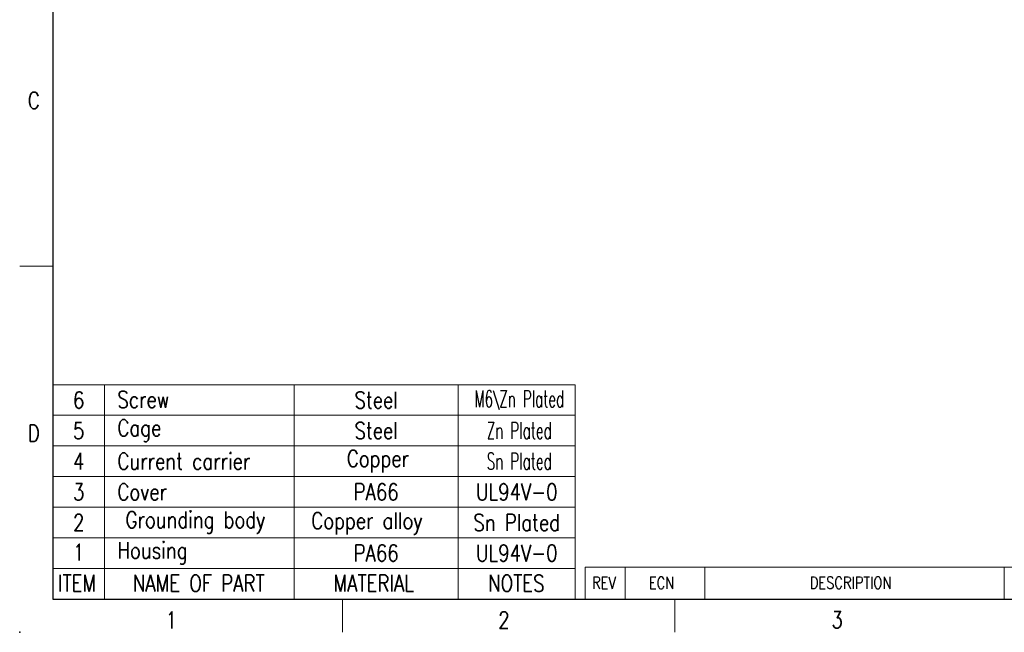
# Model space of a CAD drawing. Header units: millimetres. Extents: x 4315 to 4612, y -4915 to -4705.
# Tile 1 of 13: x 4315 to 4463, y -4915 to -4823. Entities that reach past the tile are written whole.
import ezdxf
from ezdxf.enums import TextEntityAlignment as Align

# ---------------------------------------------------------------- set-up
doc = ezdxf.new("R2010")
doc.units = ezdxf.units.MM
doc.header["$MEASUREMENT"] = 0
for name, color, linetype, lineweight in [('text', 3, 'Continuous', 13), ('尺寸线', 3, 'Continuous', 13), ('轮廓线', 7, 'Continuous', 30)]:
    doc.layers.add(name, color=color, linetype=linetype, lineweight=lineweight)
doc.styles.add('Romans-高1.8', font='romans.shx', dxfattribs={"width": 0.8, "height": 1.8})
doc.styles.add('romans-高2.5', font='romans.shx', dxfattribs={"width": 0.8, "height": 2.5})
doc.styles.add('romans-高3.5', font='romans.shx', dxfattribs={"width": 0.8, "height": 3.5})
doc.styles.add('宋体-高2.5', font='txt', dxfattribs={"width": 0.8, "height": 2.5})

# ---------------------------------------------------------------- blocks, each defined once
blk = doc.blocks.new('FOR-1754 Rev.1.1-A4客户图')
at = {"layer": 'text'}
for p, q in [((-287, 50), (-292, 50)), ((-243.5, 0), (-243.5, -5)), ((-193.5, 0), (-193.5, -5))]:
    blk.add_line(p, q, dxfattribs=at)
at = {"layer": '尺寸线'}
for p, q in [((-207, 4.8), (-120, 4.8)), ((-207, 4.8), (-207, 0)), ((-201, 4.8), (-201, 0)), ((-189, 4.8), (-189, 0)), ((-144, 4.8), (-144, 0))]:
    blk.add_line(p, q, dxfattribs=at)
at = {"layer": '轮廓线'}
for p, q in [((-287, 200), (-287, 0)), ((-287, 0), (-74.67, 0))]:
    blk.add_line(p, q, dxfattribs=at)
blk.add_point((-292, -5), dxfattribs=at)
at = {"layer": 'text', "width": 0.8}
for s, height, style, p in [('C', 2.5, 'romans-高2.5', (-290.78, 73.66)), ('D', 2.5, 'romans-高2.5', (-290.78, 23.66)), ('REV', 1.8, 'Romans-高1.8', (-205.97, 1.55)), ('ECN', 1.8, 'Romans-高1.8', (-197.43, 1.52)), ('DESCRIPTION', 1.8, 'Romans-高1.8', (-173.25, 1.55)), ('1', 2.5, 'romans-高2.5', (-270.07, -4.41)), ('2', 2.5, 'romans-高2.5', (-220.07, -4.41)), ('3', 2.5, 'romans-高2.5', (-169.99, -4.37))]:
    blk.add_text(s, height=height, dxfattribs=dict(at, style=style)).set_placement(p)
at = {"layer": '尺寸线', "width": 0.8}
for tag, height, style, p in [('/', 2.5, 'romans-高2.5', (-94.89, 30.44)), ('/', 2.5, 'romans-高2.5', (-96.71, 25.38)), ('/', 2.5, 'romans-高2.5', (-102.11, 20.6)), ('15EDGKNM-3.81-XXP-1Y-1000A(H)', 3.5, 'romans-高3.5', (-40.89, 11.73)), ('CENGMZ_2018.10.18', 2.5, 'romans-高2.5', (-97.54, 6.17)), ('15EDGKNM-3.5-C04', 2.5, 'romans-高2.5', (-47.36, 6.2)), ('T0-1', 2.5, 'romans-高2.5', (-5.69, 6.17)), ('CUSTOMER_DRAWING', 2.5, 'romans-高2.5', (-56.48, 1.21)), ('2:1', 2.5, 'romans-高2.5', (-23.28, 1.2)), ('1/1', 2.5, 'romans-高2.5', (-5.77, 1.37))]:
    blk.add_attdef(tag, text='', height=height, dxfattribs=dict(at, style=style)).set_placement(p, align=Align.CENTER)
at = {"layer": '尺寸线', "style": '宋体-高2.5', "width": 0.8}
blk.add_attdef('/', text='', height=2.5, dxfattribs=at).set_placement((-55.64, 31.97), align=Align.MIDDLE_LEFT)

msp = doc.modelspace()

# ---------------------------------------------------------------- linework, layer by layer
at = {"layer": '尺寸线'}
for p, q in [((4319.697, -4877.88), (4398.197, -4877.88)), ((4327.429, -4900.239), (4327.429, -4877.88)), ((4355.934, -4900.239), (4355.934, -4877.88)), ((4380.625, -4900.239), (4380.625, -4877.88)), ((4398.197, -4877.88), (4398.197, -4910.08)), ((4319.697, -4882.48), (4398.197, -4882.48)), ((4319.697, -4900.239), (4319.697, -4887.08)), ((4319.697, -4887.08), (4398.197, -4887.08)), ((4319.697, -4887.08), (4398.197, -4887.08)), ((4319.697, -4891.68), (4398.197, -4891.68)), ((4319.697, -4896.28), (4398.197, -4896.28)), ((4319.697, -4910.08), (4319.697, -4900.239)), ((4327.429, -4910.08), (4327.429, -4900.239)), ((4355.934, -4910.08), (4355.934, -4900.239)), ((4380.625, -4910.08), (4380.625, -4900.239)), ((4319.697, -4900.88), (4398.197, -4900.88)), ((4319.697, -4905.48), (4398.197, -4905.48)), ((4399.697, -4905.285), (4405.697, -4905.285)), ((4405.697, -4905.285), (4417.697, -4905.285)), ((4321.582, -4910.08), (4398.197, -4910.08))]:
    msp.add_line(p, q, dxfattribs=at)

# ---------------------------------------------------------------- block references
msp.add_blockref('FOR-1754 Rev.1.1-A4客户图', (4606.697, -4910.08))

# ---------------------------------------------------------------- texts
at = {"layer": 'text', "style": 'romans-高2.5', "width": 0.8}
for s, p in [('ITEM', (4320.443, -4908.964)), ('NAME OF PART', (4331.708, -4908.964)), ('MATERIAL', (4361.875, -4908.964)), ('NOTES', (4385.102, -4908.964))]:
    msp.add_text(s, height=2.5, dxfattribs=at).set_placement(p)
at = {"layer": '尺寸线', "style": 'romans-高2.5', "width": 0.8}
msp.add_text('Copper alloy', height=2.5, dxfattribs=at).set_placement((4358.534, -4899.557))
at = {"layer": '尺寸线', "char_height": 2.5, "style": 'romans-高2.5'}
for s, insert, width, attachment_point in [('6', (4323.563, -4880.184), 2.85202, 5), ('Screw', (4329.389, -4880.098), 28.50515, 4), ('Steel', (4368.279, -4880.18), 24.69092, 5), ('{\\W0.6;M6\\\\Zn Plated}', (4389.783, -4880.18), 26.71137, 5), ('5', (4323.563, -4884.784), 2.85202, 5), ('Cage', (4329.389, -4884.78), 28.50515, 4), ('Steel', (4368.279, -4884.78), 24.69092, 5), ('{\\W0.6;Zn Plated}', (4389.783, -4884.78), 26.71137, 5), ('4', (4323.563, -4889.384), 2.85202, 5), ('Current carrier', (4329.389, -4889.38), 28.50515, 4), ('Copper', (4368.548, -4889.38), 24.69092, 5), ('{\\W0.6;Sn Plated}', (4389.783, -4889.38), 26.71137, 5), ('3', (4323.563, -4893.984), 2.85202, 5), ('Cover', (4329.389, -4893.98), 28.50515, 4), ('PA66', (4368.279, -4893.98), 24.69092, 5), ('UL94V-0', (4389.411, -4893.98), 17.57217, 5), ('2', (4323.563, -4898.584), 2.85202, 5), ('Grounding body', (4341.108, -4898.58), 28.50515, 5), ('{\\Fsimplex|c134;Sn Plated}', (4389.411, -4898.58), 17.57217, 5), ('1', (4323.563, -4903.065), 2.85202, 5), ('Housing', (4329.389, -4903.18), 28.50515, 4), ('PA66', (4368.279, -4903.18), 24.69092, 5), ('UL94V-0', (4389.411, -4903.18), 17.57217, 5)]:
    msp.add_mtext(s, dxfattribs=dict(at, insert=insert, width=width, attachment_point=attachment_point))

doc.saveas('drawing.dxf')
